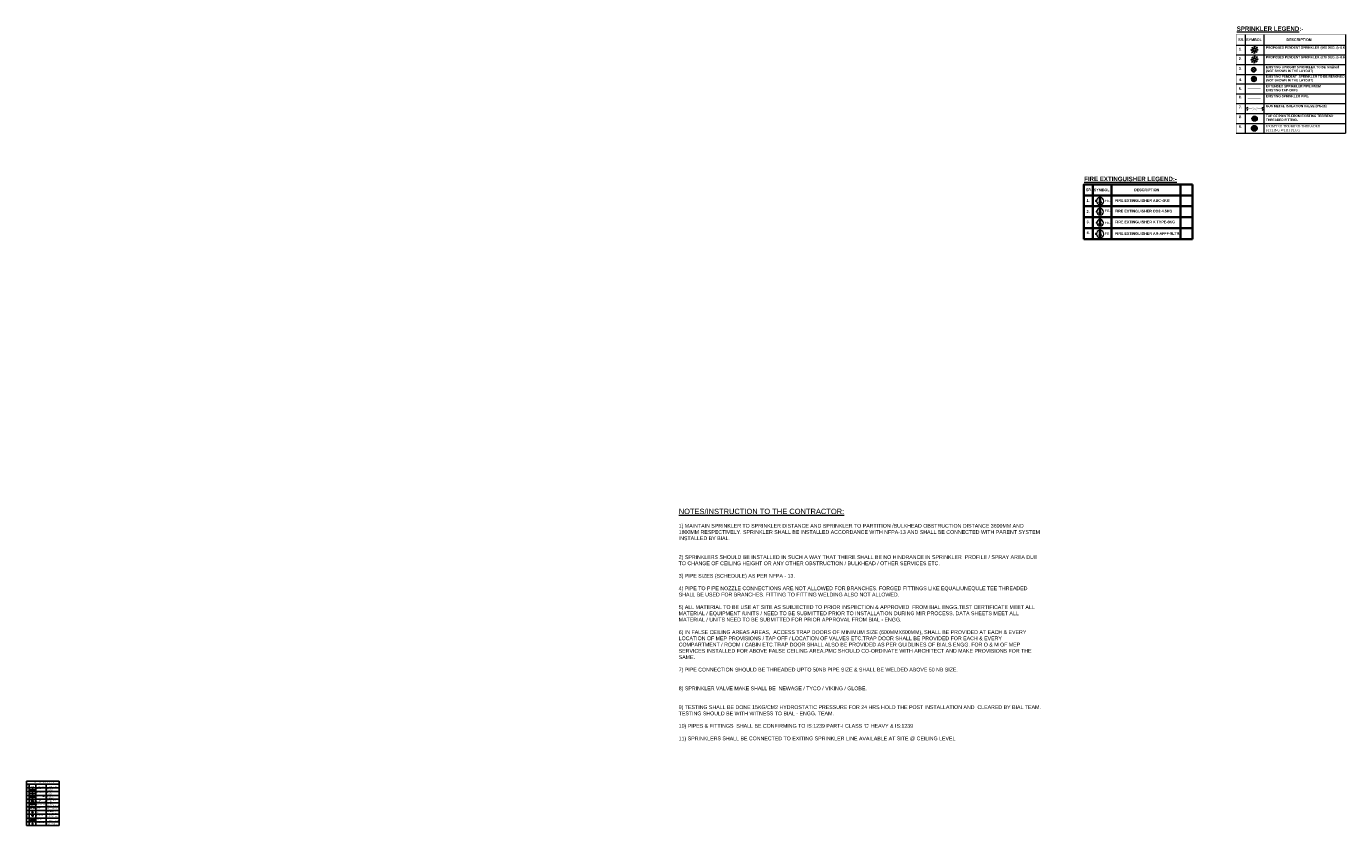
# Model space of a CAD drawing. Header units: inches. Extents: x -647532 to 3008597, y -136987 to 2557681.
# Tile 1 of 153: x -647532 to -573670, y 133806 to 178547. Entities that reach past the tile are written whole.
import ezdxf
from ezdxf.enums import TextEntityAlignment as Align

# ---------------------------------------------------------------- set-up
doc = ezdxf.new("R2010")
doc.units = ezdxf.units.IN
doc.header["$MEASUREMENT"] = 0
doc.set_wipeout_variables(frame=1)
doc.linetypes.add('CENTER2', pattern=[1.125, 0.75, -0.125, 0.125, -0.125])
doc.linetypes.add('PHANTOM2', pattern=[1.25, 0.625, -0.125, 0.125, -0.125, 0.125, -0.125])
for name, color, linetype, lineweight in [('00-ABM-SPRINKLER PIPE', 1, 'PHANTOM2', 15), ('00-ABM-VERT-DWS', 200, 'Continuous', 0), ('1-fire extinguisher', 1, 'Continuous', 35), ('SANI', 8, 'Continuous', 5), ('SPRINKLER LINE NEW', 6, 'Continuous', 0), ('SPRINKLER PENDANT EXIS.', 6, 'Continuous', 0)]:
    doc.layers.add(name, color=color, linetype=linetype, lineweight=lineweight)
for name, color, linetype in [('F-ANNO-TABL', 3, 'Continuous'), ('F-ANNO-TEXT', 7, 'Continuous'), ('F-SPRK-CEN LINE', 167, 'Continuous'), ('F-SPRN-PENDENT', 30, 'Continuous'), ('F-WETR-VALV', 30, 'Continuous'), ('FP-Spr Pe', 30, 'Continuous'), ('FP-Spr Range', 1, 'Continuous'), ('FP-SPRK-HEAD-UP', 30, 'Continuous'), ('FP-SPRK-Objects', 30, 'Continuous'), ('FPS_Objects', 30, 'Continuous'), ('FPS_Piping', 20, 'Continuous'), ('LEVEL 1 Sprink ( E )$0$F-SPRN-PENDENT', 30, 'Continuous'), ('TITLE BLOCK', 7, 'Continuous')]:
    doc.layers.add(name, color=color, linetype=linetype)
doc.styles.add('1-50', font='technic_.ttf', dxfattribs={"height": 300})
doc.styles.add('2.5 Arial_regular_annotative', font='arial.ttf', dxfattribs={"width": 0.8, "height": 2.5})
doc.styles.get("Standard").update_dxf_attribs({"font": 'arial.ttf'})
doc.styles.add('WMF-Arial0', font='arial.ttf')

# ---------------------------------------------------------------- blocks, each defined once
blk = doc.blocks.new('FE-1')
at = {"color": 1, "linetype": 'Continuous', "lineweight": 0, "ltscale": 250}
for p, q in [((3757572.8, 587325.6), (3757572.8, 587321.9)), ((3757576.9, 587325.6), (3757576.9, 587321.9)), ((3757577.6, 587337.9), (3757577.6, 587346)), ((3757577.6, 587346), (3757582.1, 587346)), ((3757582.1, 587343.6), (3757577.6, 587343.6)), ((3757582.1, 587340.2), (3757577.6, 587340.2)), ((3757582.1, 587337.9), (3757577.6, 587337.9)), ((3757582.1, 587346), (3757582.1, 587337.9)), ((3757572.8, 587321.9), (3757576.9, 587321.9))]:
    blk.add_line(p, q, dxfattribs=at)
for points in [[(3757553.6, 587339.6), (3757553.6, 587344.3), (3757572.1, 587344.3), (3757572.1, 587339.6)], [(3757582.1, 587338.6), (3757582.1, 587345.2), (3757584.4, 587345.2), (3757584.4, 587338.6)], [(3757584.4, 587340.9), (3757584.4, 587343), (3757592.5, 587343), (3757592.5, 587340.9)]]:
    blk.add_lwpolyline(points, close=True, dxfattribs=at)
at = {"color": 1, "linetype": 'Continuous', "lineweight": 0, "ltscale": 250, "const_width": 0.951}
blk.add_lwpolyline([(3757570.7, 587325.6), (3757572.8, 587325.6), (3757572.8, 587321.9), (3757576.9, 587321.9), (3757576.9, 587325.6), (3757579, 587325.6)], dxfattribs=at)
at = {"color": 1, "linetype": 'Continuous', "lineweight": 0, "ltscale": 250}
blk.add_circle((3757574.9, 587341.9), 2.74, dxfattribs=at)
for start, end in [(3.69446, 171.66378), (188.33622, 356.30554)]:
    blk.add_arc((3757574.9, 587341.9), 16.2, start, end, dxfattribs=at)
blk = doc.blocks.new('BFV')
for p, q in [((-2.1, -1.3), (-2.1, 1.3)), ((0.4, 0.3), (1.6, 1.1)), ((0.5, 0.2), (1.7, 0.9)), ((2.1, -1.3), (2.1, 1.3)), ((-1.6, -0.9), (-0.5, -0.2)), ((-1.5, -1), (-0.4, -0.3))]:
    blk.add_line(p, q)
blk.add_circle((0, 0), 0.52)
for centre, start, end in [((1.6, 1), 302.0054, 122.0054), ((-1.6, -1), 122.0054, 302.0054)]:
    blk.add_arc(centre, 0.0791, start, end)
blk = doc.blocks.new('A$C3AC0113D')
for centre, start, end in [((0.3, -0.5), 118.21153, 241.78847), ((-0.3, 0.5), 298.21153, 61.78847)]:
    blk.add_arc(centre, 0.584, start, end)
blk = doc.blocks.new('gv')
at = {"layer": 'FP-SPRK-Objects'}
for p, q in [((-0.8, -0.5), (-0.8, 0.5)), ((-0.5, 0.7), (-0.7, 0.7)), ((-0.5, 0.4), (-0.7, 0.4)), ((-0.5, 0.3), (-0.5, 0.5)), ((-0.5, -0.1), (-0.5, 0.1)), ((-0.1, 0.1), (-0.3, 0.3)), ((0, 0.2), (-0.1, 0.5)), ((0.2, 0), (0.5, 0.1)), ((0.7, 0.7), (0.5, 0.7)), ((0.5, 0.3), (0.5, 0.5)), ((0.7, 0.4), (0.5, 0.4)), ((0.5, -0.1), (0.5, 0.1)), ((0.8, -0.5), (0.8, 0.5)), ((-0.5, -0.4), (-0.7, -0.4)), ((-0.5, -0.7), (-0.7, -0.7)), ((-0.5, -0.5), (-0.5, -0.3)), ((-0.1, -0.1), (-0.3, -0.3)), ((0, -0.2), (-0.1, -0.5)), ((0.2, 0), (0.5, -0.1)), ((0.5, -0.5), (0.5, -0.3)), ((0.7, -0.4), (0.5, -0.4)), ((0.7, -0.7), (0.5, -0.7))]:
    blk.add_line(p, q, dxfattribs=at)
blk.add_lwpolyline([(0.1, 0), (0, -0.1), (-0.1, 0), (-0.1, 0), (0, 0.1), (0.1, 0)], close=True, dxfattribs=at)
for radius in [0.576, 0.172, 0.0831]:
    blk.add_circle((0, 0), radius, dxfattribs=at)
for centre, radius, start, end in [((-0.5, 0.5), 0.305, 144.5315, 215.4685), ((0.4, 0), 1.15, 161.9906, 198.0094), ((-0.8, 0.5), 0.305, 324.5315, 35.4685), ((0, -0.2), 0.869, 57.9458, 122.0542), ((-1.6, 0), 1.15, 14.5556, 18.0094), ((0, 0), 0.474, 133.1688, 226.8312), ((-1.6, 0), 1.15, 355.421, 4.579), ((0, 0), 0.474, 13.1688, 106.8312), ((0.8, 0.5), 0.305, 144.5315, 215.4685), ((1.6, 0), 1.15, 161.9906, 165.4444), ((0.5, 0.5), 0.305, 324.5315, 35.4685), ((-0.4, 0), 1.15, 341.9906, 18.0094), ((-0.5, -0.5), 0.305, 144.5315, 215.4685), ((-1.6, 0), 1.15, 341.9906, 345.4444), ((-0.8, -0.5), 0.305, 324.5315, 35.4685), ((0, 0.2), 0.869, 237.9458, 302.0542), ((0, 0), 0.474, 253.1688, 346.8312), ((1.6, 0), 1.15, 194.5556, 198.0094), ((0.8, -0.5), 0.305, 144.5315, 215.4685), ((0.5, -0.5), 0.305, 324.5315, 35.4685)]:
    blk.add_arc(centre, radius, start, end, dxfattribs=at)
blk = doc.blocks.new('Pendent Con Area')
at = {"layer": 'F-SPRN-PENDENT', "color": 250, "lineweight": 40}
for p, q in [((-113, 0), (-22, 0)), ((-110, 22), (110, 22)), ((-103, 45), (103, 45)), ((-90, 68), (90, 68)), ((-90, 68), (-90, -68)), ((-68, 90), (68, 90)), ((-68, 90), (-68, -90)), ((-45, 103), (-45, -103)), ((-22, 110), (-22, -110)), ((0, 112), (0, 22)), ((22, 110), (22, -110)), ((22, 0), (112, 0)), ((45, 103), (45, -103)), ((68, 90), (68, -90)), ((90, 68), (90, -68)), ((-110, -22), (110, -22)), ((-103, -45), (103, -45)), ((-90, -68), (90, -68)), ((-68, -90), (68, -90)), ((0, -22), (0, -113))]:
    blk.add_line(p, q, dxfattribs=at)
at = {"layer": 'F-SPRN-PENDENT', "lineweight": 40}
for radius in [113, 22.5]:
    blk.add_circle((0, 0), radius, dxfattribs=at)
blk = doc.blocks.new('PENDENT 79°C RATING.')
at = {"layer": 'FP-Spr Pe'}
for p, q in [((53, -53), (-53, 53)), ((-53, -53), (53, 53))]:
    blk.add_line(p, q, dxfattribs=at)
for radius in [125, 75]:
    blk.add_circle((0, 0), radius, dxfattribs=at)
blk = doc.blocks.new('A$C3B6506DD')
at = {"layer": 'FP-Spr Pe'}
h = blk.add_hatch(color=256, dxfattribs=at)
edge = h.paths.add_edge_path()
edge.add_arc((23, 205.9), 0.774, 0, 360)
at = {"layer": 'F-ANNO-TABL'}
for p, q in [((0, 237.7), (122, 237.7)), ((0, 227.1), (122, 227.1)), ((0, 213.3), (122, 213.3)), ((0, 199.2), (122, 199.2)), ((73.5, 227.1), (73.5, 72.3)), ((122, 237.7), (122, 72.3)), ((0, 185.1), (122, 185.1)), ((0, 171), (122, 171)), ((0, 100.5), (122, 100.5)), ((0, 86.4), (122, 86.4)), ((0, 72.3), (122, 72.3))]:
    blk.add_line(p, q, dxfattribs=at)
at = {"layer": 'F-SPRK-CEN LINE', "linetype": 'CENTER2', "ltscale": 5}
blk.add_line((34.2, 93), (14.3, 93), dxfattribs=at)
at = {"layer": 'FP-Spr Pe'}
for radius in [1.8, 0.774]:
    blk.add_circle((23, 205.9), radius, dxfattribs=at)
at = {"layer": 'FP-Spr Range'}
for p, q in [((21.2, 205.9), (13.1, 205.9)), ((24.8, 205.9), (32.9, 205.9)), ((21, 178), (12.9, 178)), ((21.2, 192), (13.2, 192)), ((24.6, 178), (32.7, 178)), ((24.8, 192), (32.9, 192)), ((22.8, 108.6), (22.8, 105))]:
    blk.add_line(p, q, dxfattribs=at)
at = {"layer": 'FP-SPRK-HEAD-UP'}
for p, q in [((24.3, 193.3), (21.8, 190.7)), ((21.8, 193.3), (24.3, 190.7))]:
    blk.add_line(p, q, dxfattribs=at)
blk.add_circle((23, 192), 1.8, dxfattribs=at)
at = {"layer": 'FPS_Objects'}
for p, q in [((21.9, 78.5), (21.9, 80.1)), ((21.9, 79.8), (23.2, 79.8)), ((21.9, 78.5), (23.2, 78.5)), ((21.9, 76.2), (23.2, 76.2)), ((21.9, 75.9), (21.9, 76.1)), ((21.9, 75.8), (23.2, 75.8)), ((22, 80.2), (23.2, 80.2)), ((22.3, 76.2), (22.3, 78.5)), ((24.3, 80.2), (23.2, 80.2)), ((24.4, 79.8), (23.2, 79.8)), ((24.4, 78.5), (23.2, 78.5)), ((24.4, 76.2), (23.2, 76.2)), ((24.4, 75.8), (23.2, 75.8)), ((24, 76.2), (24, 78.5)), ((24.4, 78.5), (24.4, 80.1)), ((24.4, 75.9), (24.4, 76.1))]:
    blk.add_line(p, q, dxfattribs=at)
for centre, radius, start, end in [((22, 80.1), 0.103, 90, 180), ((21.9, 76.1), 0.0689, 90, 180), ((21.9, 75.9), 0.0689, 180, 270), ((24.3, 80.1), 0.103, 360, 90), ((24.4, 76.1), 0.0689, 360, 90), ((24.4, 75.9), 0.0689, 270, 360)]:
    blk.add_arc(centre, radius, start, end, dxfattribs=at)
at = {"layer": 'FPS_Piping', "color": 12, "ltscale": 0.5}
for p, q in [((23.2, 94.1), (15.8, 94.1)), ((23.2, 91.9), (15.8, 91.9)), ((22.7, 81.7), (22.7, 77.6)), ((23.6, 81.7), (23.6, 77.6)), ((32, 94), (25.7, 94)), ((32, 91.8), (25.7, 91.8))]:
    blk.add_line(p, q, dxfattribs=at)
for centre, radius, start, end in [((16.3, 93.6), 0.736, 131.6221, 228.3779), ((16.3, 92.5), 0.736, 131.6221, 228.3779), ((15.3, 92.5), 0.736, 311.6221, 48.3779), ((22.9, 77.7), 0.244, 207.9028, 332.0972), ((23.4, 77.4), 0.244, 27.9028, 152.0972), ((23.4, 77.7), 0.244, 207.9028, 332.0972), ((32.4, 92.4), 0.736, 131.6221, 228.3779), ((31.5, 93.5), 0.736, 311.6221, 48.3779), ((31.5, 92.4), 0.736, 311.6221, 48.3779)]:
    blk.add_arc(centre, radius, start, end, dxfattribs=at)
at = {"color": 2, "xscale": 0.01439887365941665, "yscale": 0.01439887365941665, "zscale": 0.01439887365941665}
blk.add_blockref('PENDENT 79°C RATING.', (22.8, 178), dxfattribs=at)
at = {"layer": 'FP-Spr Range', "yscale": 0.7499431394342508, "zscale": 0.7499431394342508}
for p, xscale in [((13.1, 205.9), -0.7499431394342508), ((32.9, 205.9), 0.7499431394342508), ((12.9, 178), -0.7499431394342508), ((13.1, 192), -0.7499431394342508), ((32.7, 178), 0.7499431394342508), ((32.9, 192), 0.7499431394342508)]:
    blk.add_blockref('A$C3AC0113D', p, dxfattribs=dict(at, xscale=xscale))
at = {"layer": 'FP-SPRK-Objects', "linetype": 'Continuous', "lineweight": 53, "xscale": 2.169357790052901, "yscale": 2.169357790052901, "zscale": 2.169357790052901, "rotation": 359.9999970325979}
blk.add_blockref('gv', (24.1, 92.9), dxfattribs=at)
at = {"layer": 'F-ANNO-TEXT', "style": '2.5 Arial_regular_annotative', "width": 0.8}
for s, p in [('SL ', (2.6, 221.4)), ('No.', (2.6, 216)), ('1', (4.4, 205)), ('SYMBOL', (14.9, 217.6)), ('STANDARD SPRINKLERS ', (37, 208.8)), ('DESCRIPTION', (44.8, 217.6)), ('68%%DC RATING.', (75.5, 203.5)), ('PENDENT TYPE', (75.5, 208)), ('SPECIFICATION', (84.9, 217.6)), ('2', (4.4, 190.9)), ('3', (4.4, 176.8)), ('STANDARD SPRINKLERS ', (37, 194)), ('STANDARD SPRINKLERS ', (37.3, 179.1)), ('68%%DC RATING.', (75.5, 189.4)), ('79%%DC RATING.', (75.5, 173.6)), ('STANDARD AS PER', (75.5, 151.7)), ('UP RIGHT TYPE', (75.5, 193.9)), ('UP RIGHT TYPE', (75.5, 178.3)), ('DRAWINGS/SPECIFICATIONS', (75.5, 146.1)), ('STANDARD AS PER', (75.8, 164.9)), ('SPECIFICATIONS', (75.8, 160.2)), ('8', (4.4, 106.3)), ('FLOW SWITCH', (37.3, 107.7)), ('STANDARD AS PER', (74.6, 140)), ('DRAWINGS/SPECIFICATIONS', (74.6, 134.6)), ('STANDARD AS PER', (75.5, 122.8)), ('STANDARD AS PER', (75.5, 111)), ('DRAWINGS/SPECIFICATIONS', (75.5, 116.7)), ('DRAWINGS/SPECIFICATIONS', (75.5, 105.4)), ('STANDARD AS PER', (76.4, 96.5)), ('9', (4.4, 92.7)), ('AIR RELEASE VALVE', (38.2, 81.5)), ('BALL VALVE', (38.2, 93.3)), ('DRAWINGS/SPECIFICATIONS', (76, 74.6)), ('DRAWINGS/SPECIFICATIONS', (76.4, 90.9)), ('STANDARD AS PER', (77.1, 78.8))]:
    blk.add_text(s, height=2.5, dxfattribs=at).set_placement(p)
for s, height, p in [('EXISTING FIRE PROTECTION LEGEND', 3, (66.5, 232.5)), ('BV', 2.5, (24.1, 96.7))]:
    blk.add_text(s, height=height, dxfattribs=at).set_placement(p, align=Align.MIDDLE)
blk.add_wipeout([(23.9, 139.6), (20.9, 140.5), (20.9, 136.8), (23.9, 137.7)]).dxf.layer = 'F-WETR-VALV'
at = {"layer": 'F-ANNO-TABL'}
for p, q in [((0, 237.7), (0, 72.3)), ((10.7, 227.1), (10.7, 72.3)), ((35.3, 227.1), (35.3, 72.3)), ((0, 156.9), (122, 156.9)), ((0, 142.8), (122, 142.8)), ((0, 128.7), (122, 128.7)), ((0, 114.6), (122, 114.6))]:
    blk.add_line(p, q, dxfattribs=at)
at = {"layer": 'FP-Spr Range'}
for p, q in [((19.7, 150.6), (12.9, 150.6)), ((25, 150.6), (32.7, 150.6)), ((20.9, 138.7), (12.9, 138.7)), ((22.9, 120.9), (22.9, 116.9)), ((23.9, 138.7), (32.7, 138.7))]:
    blk.add_line(p, q, dxfattribs=at)
at = {"layer": 'FP-SPRK-Objects', "color": 30}
blk.add_lwpolyline([(19.9, 108.6), (25.8, 108.6), (25.8, 113.9), (19.9, 113.9)], close=True, dxfattribs=at)
at = {"layer": 'FP-SPRK-Objects'}
blk.add_circle((22.9, 123.4), 2.5, dxfattribs=at)
at = {"layer": 'F-SPRN-PENDENT', "xscale": 0.01953125, "yscale": 0.01953125, "zscale": 0.01953125}
blk.add_blockref('Pendent Con Area', (23, 163.9), dxfattribs=at)
at = {"layer": 'F-WETR-VALV', "xscale": 1.25, "yscale": 1.25, "zscale": 1.25}
blk.add_blockref('BFV', (22.3, 150.6), dxfattribs=at)
at = {"layer": 'FP-Spr Range', "yscale": 0.749943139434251, "zscale": 0.749943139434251}
for p, xscale in [((12.9, 150.6), -0.749943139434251), ((32.7, 150.6), 0.749943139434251), ((12.9, 138.7), -0.749943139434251), ((32.7, 138.7), 0.749943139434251)]:
    blk.add_blockref('A$C3AC0113D', p, dxfattribs=dict(at, xscale=xscale))
at = {"layer": 'F-ANNO-TEXT', "style": '2.5 Arial_regular_annotative', "width": 0.8}
for s, p in [('4', (4.4, 162.7)), ('5', (4.4, 148.6)), ('TEE/BEND THREADED', (37.3, 165.7)), ('FITTING WITH PLUG', (37.3, 161.2)), ('BUTTERFLY VALVE', (37.3, 149.6)), ('6', (4.4, 134.5)), ('7', (4.4, 120.4)), ('REDUCER', (37.3, 136.6)), ('PRESSURE GAUGE', (37.3, 119.4))]:
    blk.add_text(s, height=2.5, dxfattribs=at).set_placement(p)
for s, p in [('BFV', (22.3, 154.8)), ('PG', (22.9, 123.4))]:
    blk.add_text(s, height=2.5, dxfattribs=at).set_placement(p, align=Align.MIDDLE)
blk.add_text('FS', height=2.5, dxfattribs=at).set_placement((23, 110), align=Align.CENTER)
blk = doc.blocks.new('NKKN')
at = {"layer": 'FP-SPRK-HEAD-UP'}
for p, q in [((412316, 11245), (412431, 11130)), ((412431, 11245), (412317, 11130))]:
    blk.add_line(p, q, dxfattribs=at)
blk.add_circle((412374, 11187), 81, dxfattribs=at)
blk = doc.blocks.new('ASDF')
at = {"layer": 'FP-Spr Pe'}
h = blk.add_hatch(color=256, dxfattribs=at)
edge = h.paths.add_edge_path()
edge.add_arc((412603, 10239), 58.1, 0, 360)
for radius in [135, 58.1]:
    blk.add_circle((412603, 10239), radius, dxfattribs=at)
blk = doc.blocks.new('LEVEL 1 Sprink ( E )$0$Pendent Con Area')
at = {"layer": 'LEVEL 1 Sprink ( E )$0$F-SPRN-PENDENT', "color": 250, "lineweight": 40}
for p, q in [((-125, 0), (-25, 0)), ((-122, 25), (122, 25)), ((-115, 50), (115, 50)), ((-100, 75), (100, 75)), ((-100, 75), (-100, -75)), ((-75, 100), (75, 100)), ((-75, 100), (-75, -100)), ((-50, 115), (-50, -115)), ((-25, 122), (-25, -122)), ((0, 125), (0, 25)), ((25, 122), (25, -122)), ((25, 0), (125, 0)), ((50, 115), (50, -115)), ((75, 100), (75, -100)), ((100, 75), (100, -75)), ((-122, -25), (122, -25)), ((-115, -50), (115, -50)), ((-100, -75), (100, -75)), ((-75, -100), (75, -100)), ((0, -25), (0, -125))]:
    blk.add_line(p, q, dxfattribs=at)
at = {"layer": 'LEVEL 1 Sprink ( E )$0$F-SPRN-PENDENT', "lineweight": 40}
for radius in [125, 25]:
    blk.add_circle((0, 0), radius, dxfattribs=at)
blk = doc.blocks.new('tapoff')
at = {"layer": 'SPRINKLER LINE NEW', "transparency": 33554687}
h = blk.add_hatch(color=4, dxfattribs=at)
h.dxf.hatch_style = 1
edge = h.paths.add_edge_path(flags=17)
edge.add_arc((-734564, 125766), 20, 0, 360)
edge = h.paths.add_edge_path()
edge.add_arc((-734564, 125766), 50, 0, 360)
h = blk.add_hatch(color=1, dxfattribs=at)
h.dxf.hatch_style = 1
edge = h.paths.add_edge_path()
edge.add_arc((-734564, 125766), 20, 0, 360)
at = {"layer": 'SPRINKLER LINE NEW', "color": 4}
for radius in [50, 20]:
    blk.add_circle((-734564, 125766), radius, dxfattribs=at)
blk = doc.blocks.new('IFH')
at = {"layer": '1-fire extinguisher', "color": 3, "linetype": 'Continuous', "lineweight": 0, "ltscale": 250}
for p, q in [((-587599, 168195, 0), (-587642, 168195, 0)), ((-587642, 168195, 0), (-587642, 168149, 0)), ((-587599, 168149, 0), (-587642, 168149, 0)), ((-587460, 168141, 0), (-587369, 168141, 0)), ((-587460, 168091, 0), (-587460, 168141, 0)), ((-587369, 168091, 0), (-587460, 168091, 0)), ((-587434, 168091, 0), (-587434, 168141, 0)), ((-587395, 168091, 0), (-587395, 168141, 0)), ((-587369, 168141, 0), (-587369, 168091, 0))]:
    blk.add_line(p, q, dxfattribs=at)
at = {"layer": '1-fire extinguisher', "color": 3, "linetype": 'Continuous', "lineweight": 0, "ltscale": 250, "elevation": 0}
for points in [[(-587441, 168413), (-587388, 168413), (-587388, 168203), (-587441, 168203)], [(-587452, 168091), (-587378, 168091), (-587378, 168064), (-587452, 168064)], [(-587426, 168064), (-587403, 168064), (-587403, 167972), (-587426, 167972)]]:
    blk.add_lwpolyline(points, close=True, dxfattribs=at)
at = {"layer": '1-fire extinguisher', "color": 3, "linetype": 'Continuous', "lineweight": 0, "ltscale": 250, "const_width": 10.8, "elevation": 0}
blk.add_lwpolyline([(-587599, 168219), (-587599, 168195), (-587642, 168195), (-587642, 168149), (-587599, 168149), (-587599, 168125)], dxfattribs=at)
at = {"layer": '1-fire extinguisher', "color": 3, "linetype": 'Continuous', "lineweight": 0, "ltscale": 250}
blk.add_circle((-587415, 168172, 0), 31, dxfattribs=at)
for start, end in [(98.33622, 266.30554), (273.69446, 81.66378)]:
    blk.add_arc((-587415, 168172, 0), 184, start, end, dxfattribs=at)

msp = doc.modelspace()

# ---------------------------------------------------------------- hatches: boundary and pattern name
at = {"layer": 'SPRINKLER PENDANT EXIS.'}
h = msp.add_hatch(color=1, dxfattribs=at)
h.paths.add_polyline_path([(-578669.3, 177232.1, -1), (-578875.4, 177232.1, -1)])
h.paths.add_polyline_path([(-578852.9, 177232.1, 1), (-578691.8, 177232.1, 1)], flags=16)
h = msp.add_hatch(color=3, dxfattribs=at)
h.paths.add_polyline_path([(-578669.3, 176692.9, -1), (-578875.4, 176692.9, -1)])
h.paths.add_polyline_path([(-578852.9, 176692.9, 1), (-578691.8, 176692.9, 1)], flags=16)

# ---------------------------------------------------------------- linework, layer by layer
at = {"layer": '00-ABM-SPRINKLER PIPE', "color": 0, "linetype": 'ByBlock'}
for p, q in [((-579291.2, 178093.7), (-579291.2, 172563.1)), ((-578245, 178093.7), (-578245, 172563.1)), ((-573680, 178093.7), (-573680, 172563.1)), ((-579800, 177491), (-573680, 177491)), ((-579800, 176951.8), (-573680, 176951.8)), ((-579800, 176412.6), (-573680, 176412.6)), ((-579800, 175852.6), (-573680, 175852.6)), ((-579800, 175328.5), (-573680, 175328.5)), ((-579800, 174775.4), (-573680, 174775.4)), ((-579800, 174222.3), (-573680, 174222.3)), ((-579800, 173669.2), (-573680, 173669.2)), ((-579800, 173116.2), (-573680, 173116.2)), ((-579800, 172563.1), (-573680, 172563.1))]:
    msp.add_line(p, q, dxfattribs=at)
at = {"layer": '00-ABM-SPRINKLER PIPE', "color": 0, "linetype": 'ByBlock', "const_width": 20}
msp.add_lwpolyline([(-579800, 172563.1), (-579800, 178093.7), (-573680, 178093.7)], dxfattribs=at)
at = {"layer": '00-ABM-SPRINKLER PIPE', "linetype": 'Continuous', "const_width": 20}
msp.add_lwpolyline([(-579150.4, 174493.2), (-578429.8, 174492.8)], dxfattribs=at)
at = {"layer": '00-ABM-VERT-DWS', "color": 3, "linetype": 'ByBlock', "const_width": 9}
msp.add_lwpolyline([(-578890.9, 174011.1), (-578616.4, 173841.3), (-578616.4, 174011.1), (-578890.9, 173841.3)], close=True, dxfattribs=at)
at = {"layer": '1-fire extinguisher', "color": 0}
for p, q in [((-587818.1, 169689.4), (-587818.1, 166639.5)), ((-586771.9, 169689.4), (-586771.9, 166639.5)), ((-588326.9, 169086.7), (-582241.1, 169086.7)), ((-588326.9, 168474.9), (-582241.1, 168474.9)), ((-588326.9, 167863.1), (-582241.1, 167863.1)), ((-588326.9, 167251.3), (-582241.1, 167251.3)), ((-588326.9, 166639.5), (-582241.1, 166639.5))]:
    msp.add_line(p, q, dxfattribs=at)
at = {"layer": '1-fire extinguisher', "color": 7, "ltscale": 500}
for p, q in [((-582917.2, 169689.4), (-582917.2, 166639.5)), ((-582241.1, 169689.4), (-582241.1, 166639.5))]:
    msp.add_line(p, q, dxfattribs=at)
at = {"layer": '1-fire extinguisher', "color": 5, "linetype": 'Continuous', "lineweight": 0, "ltscale": 250}
for p, q in [((-587619.9, 166954.8, 0), (-587666.8, 166954.8, 0)), ((-587666.8, 166954.8, 0), (-587666.8, 166902.8, 0)), ((-587619.9, 166902.8, 0), (-587666.8, 166902.8, 0)), ((-587465.5, 166894.4, 0), (-587363.6, 166894.4, 0)), ((-587465.5, 166838.6, 0), (-587465.5, 166894.4, 0)), ((-587363.6, 166838.6, 0), (-587465.5, 166838.6, 0)), ((-587436, 166838.6, 0), (-587436, 166894.4, 0)), ((-587393.2, 166838.6, 0), (-587393.2, 166894.4, 0)), ((-587363.6, 166894.4, 0), (-587363.6, 166838.6, 0))]:
    msp.add_line(p, q, dxfattribs=at)
at = {"layer": '1-fire extinguisher', "color": 6, "linetype": 'Continuous', "lineweight": 0, "ltscale": 250}
for p, q in [((-587599.4, 167577.4, 0), (-587641.6, 167577.4, 0)), ((-587641.6, 167577.4, 0), (-587641.6, 167530.6, 0)), ((-587599.4, 167530.6, 0), (-587641.6, 167530.6, 0)), ((-587460.4, 167523, 0), (-587368.7, 167523, 0)), ((-587460.4, 167472.8, 0), (-587460.4, 167523, 0)), ((-587368.7, 167472.8, 0), (-587460.4, 167472.8, 0)), ((-587433.8, 167472.8, 0), (-587433.8, 167523, 0)), ((-587395.4, 167472.8, 0), (-587395.4, 167523, 0)), ((-587368.7, 167523, 0), (-587368.7, 167472.8, 0))]:
    msp.add_line(p, q, dxfattribs=at)
at = {"layer": '1-fire extinguisher', "color": 0}
msp.add_lwpolyline([(-588326.9, 166639.5), (-588326.9, 169689.4), (-582241.1, 169689.4)], dxfattribs=at)
at = {"layer": '1-fire extinguisher', "color": 6, "linetype": 'Continuous', "lineweight": 0, "ltscale": 250, "elevation": 0}
for points in [[(-587441.2, 167794.8), (-587388, 167794.8), (-587388, 167585), (-587441.2, 167585)], [(-587451.6, 167472.8), (-587377.6, 167472.8), (-587377.6, 167446.2), (-587451.6, 167446.2)], [(-587426.4, 167446.2), (-587402.8, 167446.2), (-587402.8, 167354.6), (-587426.4, 167354.6)]]:
    msp.add_lwpolyline(points, close=True, dxfattribs=at)
at = {"layer": '1-fire extinguisher', "color": 5, "linetype": 'Continuous', "lineweight": 0, "ltscale": 250, "const_width": 12, "elevation": 0}
msp.add_lwpolyline([(-587619.9, 166980.8), (-587619.9, 166954.8), (-587666.8, 166954.8), (-587666.8, 166902.8), (-587619.9, 166902.8), (-587619.9, 166876.8)], dxfattribs=at)
at = {"layer": '1-fire extinguisher', "color": 6, "linetype": 'Continuous', "lineweight": 0, "ltscale": 250, "const_width": 10.8, "elevation": 0}
msp.add_lwpolyline([(-587599.4, 167600.8), (-587599.4, 167577.4), (-587641.6, 167577.4), (-587641.6, 167530.6), (-587599.4, 167530.6), (-587599.4, 167507.2)], dxfattribs=at)
at = {"layer": '1-fire extinguisher', "color": 5, "linetype": 'Continuous', "lineweight": 0, "ltscale": 250, "elevation": 0}
for points in [[(-587444.2, 167196.4), (-587385, 167196.4), (-587385, 166963.3), (-587444.2, 166963.3)], [(-587455.7, 166838.6), (-587373.5, 166838.6), (-587373.5, 166809), (-587455.7, 166809)], [(-587427.7, 166809), (-587401.4, 166809), (-587401.4, 166707.2), (-587427.7, 166707.2)]]:
    msp.add_lwpolyline(points, close=True, dxfattribs=at)
at = {"layer": '1-fire extinguisher', "color": 5, "linetype": 'Continuous', "lineweight": 0, "ltscale": 250}
msp.add_circle((-587414.6, 166928.8, 0), 34.4, dxfattribs=at)
at = {"layer": '1-fire extinguisher', "color": 6, "linetype": 'Continuous', "lineweight": 0, "ltscale": 250}
msp.add_circle((-587414.6, 167554, 0), 31, dxfattribs=at)
for start, end in [(98.336222, 266.305536), (273.694464, 81.663778)]:
    msp.add_arc((-587414.6, 167554, 0), 183.6, start, end, dxfattribs=at)
at = {"layer": '1-fire extinguisher', "color": 5, "linetype": 'Continuous', "lineweight": 0, "ltscale": 250}
for start, end in [(98.336222, 266.305536), (273.694464, 81.663778)]:
    msp.add_arc((-587414.6, 166928.8, 0), 204, start, end, dxfattribs=at)
at = {"layer": 'SPRINKLER LINE NEW', "linetype": 'Continuous', "const_width": 20}
for points in [[(-579150.4, 175046.2), (-578429.8, 175045.8)], [(-578890.9, 173926.2), (-579183.2, 173926.2)], [(-578616.4, 173926.2), (-578324.1, 173926.2)]]:
    msp.add_lwpolyline(points, dxfattribs=at)
at = {"layer": 'SPRINKLER LINE NEW', "linetype": 'Continuous'}
for points in [[(-579152.8, 174011), (-579184.7, 173992.6), (-579249.9, 173955), (-579115.6, 173896.2), (-579176.9, 173857.4), (-579206.3, 173838.9)], [(-578293.7, 174011), (-578325.6, 173992.6), (-578390.7, 173955), (-578256.5, 173896.2), (-578317.8, 173857.4), (-578347.2, 173838.9)]]:
    msp.add_open_spline(points, degree=3, knots=[0, 0, 0, 0, 80.6370561, 164.5628301, 241.9087489, 241.9087489, 241.9087489, 241.9087489], dxfattribs=at)
at = {"layer": 'SPRINKLER PENDANT EXIS.', "color": 1}
for p, q in [((-578921.9, 177381.6), (-578858.7, 177360.7)), ((-578921.9, 177381.6), (-578900.9, 177318.5)), ((-578900.9, 177318.5), (-578858.7, 177360.7)), ((-578829.3, 177289.1), (-578879.8, 177339.6)), ((-578772.4, 177443.5), (-578802.2, 177384.1)), ((-578742.5, 177384.1), (-578802.2, 177384.1)), ((-578772.4, 177443.5), (-578742.5, 177384.1)), ((-578772.4, 177312.7), (-578772.4, 177384.1)), ((-578715.4, 177289.1), (-578664.9, 177339.6)), ((-578622.9, 177381.6), (-578686, 177360.7)), ((-578643.8, 177318.5), (-578686, 177360.7)), ((-578622.9, 177381.6), (-578643.8, 177318.5)), ((-578983.8, 177232.1), (-578924.3, 177262)), ((-578983.8, 177232.1), (-578924.3, 177202.3)), ((-578924.3, 177262), (-578924.3, 177202.3)), ((-578852.9, 177232.1), (-578924.3, 177232.1)), ((-578921.8, 177082.6), (-578900.9, 177145.8)), ((-578921.8, 177082.6), (-578858.7, 177103.6)), ((-578900.9, 177145.8), (-578858.7, 177103.6)), ((-578829.3, 177175.2), (-578879.8, 177124.7)), ((-578772.3, 177020.7), (-578802.2, 177080.2)), ((-578802.2, 177080.2), (-578742.5, 177080.2)), ((-578772.3, 177151.6), (-578772.3, 177080.2)), ((-578772.3, 177020.7), (-578742.5, 177080.2)), ((-578715.4, 177175.2), (-578664.9, 177124.7)), ((-578691.8, 177232.1), (-578620.4, 177232.2)), ((-578686, 177103.6), (-578643.8, 177145.8)), ((-578622.9, 177082.7), (-578686, 177103.6)), ((-578622.9, 177082.7), (-578643.8, 177145.8)), ((-578560.9, 177232.2), (-578620.4, 177262)), ((-578620.4, 177202.3), (-578620.4, 177262)), ((-578560.9, 177232.2), (-578620.4, 177202.3))]:
    msp.add_line(p, q, dxfattribs=at)
at = {"layer": 'SPRINKLER PENDANT EXIS.', "color": 3}
for p, q in [((-578983.8, 176692.9), (-578924.3, 176722.7)), ((-578983.8, 176692.9), (-578924.3, 176663.1)), ((-578924.3, 176722.7), (-578924.3, 176663.1)), ((-578852.9, 176692.9), (-578924.3, 176692.9)), ((-578921.9, 176842.4), (-578858.7, 176821.4)), ((-578921.9, 176842.4), (-578900.9, 176779.2)), ((-578921.8, 176543.4), (-578900.9, 176606.6)), ((-578921.8, 176543.4), (-578858.7, 176564.4)), ((-578900.9, 176779.2), (-578858.7, 176821.4)), ((-578900.9, 176606.6), (-578858.7, 176564.4)), ((-578829.3, 176749.9), (-578879.8, 176800.3)), ((-578829.3, 176635.9), (-578879.8, 176585.5)), ((-578772.4, 176904.3), (-578802.2, 176844.8)), ((-578742.5, 176844.8), (-578802.2, 176844.8)), ((-578772.3, 176481.5), (-578802.2, 176541)), ((-578802.2, 176541), (-578742.5, 176541)), ((-578772.4, 176904.3), (-578742.5, 176844.8)), ((-578772.4, 176773.5), (-578772.4, 176844.8)), ((-578772.3, 176612.3), (-578772.3, 176541)), ((-578772.3, 176481.5), (-578742.5, 176541)), ((-578715.4, 176749.9), (-578664.9, 176800.3)), ((-578715.4, 176635.9), (-578664.9, 176585.5)), ((-578691.8, 176692.9), (-578620.4, 176692.9)), ((-578622.9, 176842.4), (-578686, 176821.4)), ((-578643.8, 176779.3), (-578686, 176821.4)), ((-578686, 176564.4), (-578643.8, 176606.6)), ((-578622.9, 176543.4), (-578686, 176564.4)), ((-578622.9, 176842.4), (-578643.8, 176779.3)), ((-578622.9, 176543.4), (-578643.8, 176606.6)), ((-578560.9, 176692.9), (-578620.4, 176722.8)), ((-578620.4, 176663.1), (-578620.4, 176722.8)), ((-578560.9, 176692.9), (-578620.4, 176663.1))]:
    msp.add_line(p, q, dxfattribs=at)
at = {"layer": 'SPRINKLER PENDANT EXIS.', "color": 1, "const_width": 8}
for points in [[(-578832.9, 177292.7), (-578711.8, 177171.6)], [(-578715.4, 177289.1), (-578829.3, 177175.2)]]:
    msp.add_lwpolyline(points, dxfattribs=at)
at = {"layer": 'SPRINKLER PENDANT EXIS.', "color": 3, "const_width": 8}
for points in [[(-578832.9, 176753.5), (-578711.8, 176632.3)], [(-578715.4, 176749.9), (-578829.3, 176635.9)]]:
    msp.add_lwpolyline(points, dxfattribs=at)
at = {"layer": 'SPRINKLER PENDANT EXIS.', "color": 1}
for radius in [103.1, 80.6]:
    msp.add_circle((-578772.4, 177232.1), radius, dxfattribs=at)
at = {"layer": 'SPRINKLER PENDANT EXIS.', "color": 3}
for radius in [103.1, 80.6]:
    msp.add_circle((-578772.4, 176692.9), radius, dxfattribs=at)

# ---------------------------------------------------------------- block references
at = {"layer": '1-fire extinguisher', "xscale": 12.57215796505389, "yscale": 12.57215796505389, "zscale": 12.57215796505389, "rotation": 270}
msp.add_blockref('FE-1', (-7971569.9, 47409592.8, 0), dxfattribs=at)
at = {"layer": 'LEVEL 1 Sprink ( E )$0$F-SPRN-PENDENT'}
msp.add_blockref('LEVEL 1 Sprink ( E )$0$Pendent Con Area', (-578780.5, 172844.2), dxfattribs=at)
at = {"layer": 'SANI'}
msp.add_blockref('IFH', (0, 0), dxfattribs=at)
at = {"layer": 'SPRINKLER LINE NEW', "xscale": 3, "yscale": 3, "zscale": 3}
msp.add_blockref('tapoff', (1624924.9, -203913.5), dxfattribs=at)
at = {"layer": 'TITLE BLOCK'}
for name, p, xscale, yscale, zscale in [('NKKN', (-1197375.2, 159343.3), 1.5, 1.5, 1.5), ('A$C3B6506DD', (-647531.7, 132720.9), 15, 15, 15)]:
    msp.add_blockref(name, p, dxfattribs=dict(at, xscale=xscale, yscale=yscale, zscale=zscale))
msp.add_blockref('ASDF', (-991407.4, 165360.8), dxfattribs=at)

# ---------------------------------------------------------------- texts
at = {"layer": '00-ABM-SPRINKLER PIPE', "color": 0, "lineweight": 0, "attachment_point": 1, "style": '1-50'}
for s, insert, char_height, width in [('{\\fTechnicLite|b1|i0|c2|p2;\\LSPRINKLER LEGEND\\l:-}', (-579767.5, 178542.8), 250, 7573.837), ('{\\fTechnicLite|b1|i0|c2|p2;SR.}', (-579682.6, 177877.3), 150, 6986.076), ('{\\fTechnicLite|b1|i0|c2|p2;1.}', (-579645.1, 177347.9), 150, 362.575), ('{\\fTechnicLite|b1|i0|c2|p2;SYMBOL}', (-579239.4, 177873.5), 150, 6986.076), ('{\\fTechnicLite|b1|i0|c2|p2;DESCRIPTION}', (-576985.2, 177874.2), 150, 6986.076), ('{\\fTechnicLite|b1|i0|c2|p2;2.}', (-579645.1, 176808.7), 150, 362.575), ('{\\fTechnicLite|b1|i0|c2|p2;3.}', (-579645.1, 176248.7), 150, 362.575), ('{\\fTechnicLite|b1|i0|c2|p2;4.}', (-579645.1, 175644), 150, 6986.076), ('{\\fTechnicLite|b1|i0|c2|p2;5.}', (-579645.1, 175131.8), 150, 6986.076), ('{\\fTechnicLite|b1|i0|c2|p2;6.}', (-579645.1, 174666), 150, 6986.076), ('{\\fTechnicLite|b1|i0|c2|p2;7.}', (-579645.1, 174113), 150, 6986.076), ('{\\fTechnicLite|b1|i0|c2|p2;9.}', (-579645.1, 173006.8), 150, 6986.076), ('{\\fTechnicLite|b1|i0|c2|p2;8.}', (-579645.1, 173559.9), 150, 6986.076)]:
    msp.add_mtext(s, dxfattribs=dict(at, insert=insert, char_height=char_height, width=width))
at = {"layer": '00-ABM-SPRINKLER PIPE', "color": 0, "lineweight": 0, "char_height": 130, "attachment_point": 1}
for s, insert, width in [('{\\fTechnicLite|b1|i0|c2|p2;PROPOSED PENDENT SPRINKLER @68 DEG. (k-5.6)}', (-578130.5, 177428.6), 4321.633), ('{\\fTechnicLite|b1|i0|c2|p2;PROPOSED PENDENT SPRINKLER @79 DEG. (k-5.6)}', (-578130.5, 176889.4), 4321.633), ('{\\fTechnicLite|b1|i0|c2|p2;EXISTING UPRIGHT SPRINKLER TO BE retained \\P(NOT SHOWN IN THE LAYOUT)}', (-578130.5, 176336.3), 4869.969), ('{\\fTechnicLite|b1|i0|c2|p2;EXISTING PENDENT  SPRINKLER TO BE REMOVED \\P(NOT SHOWN IN THE LAYOUT)}', (-578130.5, 175812.2), 4869.969), ('{\\fTechnicLite|b1|i0|c2|p2;EXTENDED SPRINKLER PIPE FROM \\PEXISTING TAP-OFFS}', (-578130.5, 175259.2), 4869.969), ('{\\fTechnicLite|b1|i0|c2|p2;EXISTING SPRINKLER PIPE.}', (-578130.5, 174706.1), 4869.969), ('{\\fTechnicLite|b1|i0|c2|p2;TAP OF POINTS FROM EXISTING TEE/BEND THREADED FITTING.}', (-578130.5, 173599.9), 3866.904), ('{\\fTechnicLite|b1|i0|c2|p2;GUN METAL ISOLATION VALVE (PN-16)}', (-578130.5, 174153), 4869.969), ('{\\fRomantic|b0|i0|c2|p2;EXISTING TEE/BEND THREADED \\PFITTING WITH PLUG}', (-578130.5, 173023.2), 4869.969)]:
    msp.add_mtext(s, dxfattribs=dict(at, insert=insert, width=width))
at = {"layer": '00-ABM-SPRINKLER PIPE', "color": 7, "lineweight": 0, "insert": (-611008.9, 151545.6), "char_height": 210, "attachment_point": 1, "style": 'WMF-Arial0'}
msp.add_mtext_dynamic_manual_height_columns("{\\H1.4286x;\\LNOTES/INSTRUCTION TO THE CONTRACTOR:\\P}\\P1) MAINTAIN SPRINKLER TO SPRINKLER DISTANCE AND SPRINKLER TO PARTITION /BULKHEAD OBSTRUCTION DISTANCE 3600MM AND 1800MM RESPECTIVELY. SPRINKLER SHALL BE INSTALLED ACCORDANCE WITH NFPA-13 AND SHALL BE CONNECTED WITH PARENT SYSTEM INSTALLED BY BIAL. \\P\\P\\P2) SPRINKLERS SHOULD BE INSTALLED IN SUCH A WAY THAT THERE SHALL BE NO HINDRANCE IN SPRINKLER  PROFILE / SPRAY AREA DUE TO CHANGE OF CEILING HEIGHT OR ANY OTHER OBSTRUCTION / BULKHEAD / OTHER SERVICES ETC. \\P\\P3) PIPE SIZES (SCHEDULE) AS PER NFPA - 13.\\P\\P4) PIPE TO PIPE NOZZLE CONNECTIONS ARE NOT ALLOWED FOR BRANCHES. FORGED FITTINGS LIKE EQUAL/UNEQULE TEE THREADED SHALL BE USED FOR BRANCHES. FITTING TO FITTING WELDING ALSO NOT ALLOWED.\\P\\P5) ALL MATERIAL TO BE USE AT SITE AS SUBJECTED TO PRIOR INSPECTION & APPROVED  FROM BIAL ENGG.TEST CERTIFICATE MEET ALL MATERIAL / EQUIPMENT /UNITS / NEED TO BE SUBMITTED PRIOR TO INSTALLATION DURING MIR PROCESS. DATA SHEETS MEET ALL MATERIAL / UNITS NEED TO BE SUBMITTED FOR PRIOR APPROVAL FROM BIAL - ENGG.\\P\\P6) IN FALSE CEILING AREAS AREAS,  ACCESS TRAP DOORS OF MINIMUM SIZE (600MMX600MM), SHALL BE PROVIDED AT EACH & EVERY LOCATION OF MEP PROVISIONS / TAP OFF / LOCATION OF VALVES ETC.TRAP DOOR SHALL BE PROVIDED FOR EACH & EVERY COMPARTMENT / ROOM / CABIN ETC.TRAP DOOR SHALL ALSO BE PROVIDED AS PER GUIDLINES OF BIALS ENGG. FOR O & M OF MEP SERVICES INSTALLED FOR ABOVE FALSE CEILING AREA.PMC SHOULD CO-ORDINATE WITH ARCHITECT AND MAKE PROVISIONS FOR THE SAME. \\P\\P7) PIPE CONNECTION SHOULD BE THREADED UPTO 50NB PIPE SIZE & SHALL BE WELDED ABOVE 50 NB SIZE.\\P\\P\\P8) SPRINKLER VALVE MAKE SHALL BE  NEWAGE / TYCO / VIKING / GLOBE.\\P\\P\\P9) TESTING SHALL BE DONE 15KG/CM2 HYDROSTATIC PRESSURE FOR 24 HRS HOLD THE POST INSTALLATION AND  CLEARED BY BIAL TEAM. TESTING SHOULD BE WITH WITNESS TO BIAL - ENGG. TEAM.\\P\\P10) PIPES & FITTINGS  SHALL BE CONFIRMING TO IS:1239 PART-I CLASS 'C' HEAVY & IS:1239\\P\\P11) SPRINKLERS SHALL BE CONNECTED TO EXITING SPRINKLER LINE AVAILABLE AT SITE @ CEILING LEVEL ", width=20344.89, gutter_width=12.5, heights=[24322.4], dxfattribs=at)
at = {"layer": '1-fire extinguisher', "color": 1, "style": '2.5 Arial_regular_annotative', "width": 0.8}
msp.add_text('FE-1', height=139.52, dxfattribs=at).set_placement((-587151.6, 168716.1, 0))
at = {"layer": '1-fire extinguisher', "color": 3, "style": '2.5 Arial_regular_annotative', "width": 0.8}
msp.add_text('FE-2', height=139.52, dxfattribs=at).set_placement((-587151.6, 168152.9, 0))
at = {"layer": '1-fire extinguisher', "color": 6, "style": '2.5 Arial_regular_annotative', "width": 0.8}
msp.add_text('FE-3', height=139.52, dxfattribs=at).set_placement((-587151.6, 167482.7, 0))
at = {"layer": '1-fire extinguisher', "color": 5, "style": '2.5 Arial_regular_annotative', "width": 0.8}
msp.add_text('FE-4', height=139.52, dxfattribs=at).set_placement((-587151.6, 166870, 0))
at = {"layer": '1-fire extinguisher', "color": 0, "lineweight": 0, "attachment_point": 1, "style": '1-50'}
for s, insert, char_height, width in [('{\\fTechnicLite|b1|i0|c2|p2;\\LFIRE EXTINGUISHER LEGEND:-}', (-588309.5, 170133.2), 250, 5143.687), ('{\\fTechnicLite|b1|i0|c2|p2;SR.}', (-588209.5, 169473.1), 150, 6986.076), ('{\\fTechnicLite|b1|i0|c2|p2;SYMBOL}', (-587766.3, 169469.2), 150, 6986.076), ('{\\fTechnicLite|b1|i0|c2|p2;DESCRIPTION}', (-585512, 169469.9), 150, 6986.076), ('{\\fTechnicLite|b1|i0|c2|p2;1.}', (-588172, 168875.2), 150, 362.575), ('{\\fTechnicLite|b1|i0|c2|p2;FIRE EXTINGUISHER ABC-4KG}', (-586581.4, 168873), 150, 5061.392), ('{\\fTechnicLite|b1|i0|c2|p2;3.}', (-588172, 167676.8), 150, 6986.076), ('{\\fTechnicLite|b1|i0|c2|p2;2.}', (-588172, 168259.4), 150, 6986.076), ('{\\fTechnicLite|b1|i0|c2|p2;FIRE EXTINGUISHER CO2-4.5KG }', (-586586.2, 168280.8), 150, 5434.123), ('{\\fTechnicLite|b1|i0|c2|p2;FIRE EXTINGUISHER K TYPE-6KG }', (-586581.4, 167673.9), 150, 5429.905), ('{\\fTechnicLite|b1|i0|c2|p2;4.}', (-588172, 167082.8), 150, 6986.076), ('{\\fTechnicLite|b1|i0|c2|p2;FIRE EXTINGUISHER AR-AFFF-9LTR. }', (-586581.4, 167027.4), 150, 3995.349)]:
    msp.add_mtext(s, dxfattribs=dict(at, insert=insert, char_height=char_height, width=width))

doc.saveas('drawing.dxf')
